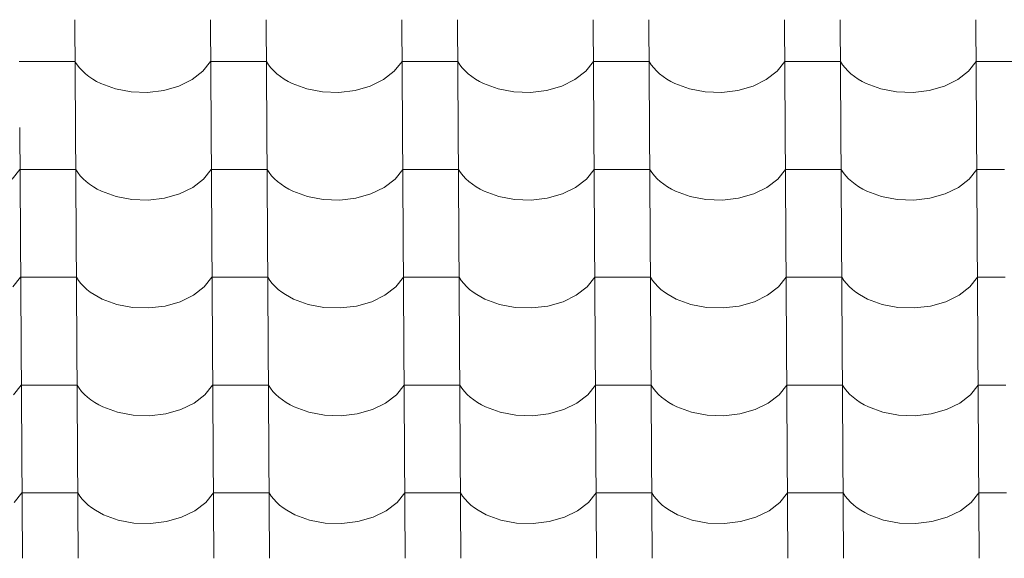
# Model space of a CAD drawing. Header units: millimetres. Extents: x -29001 to 109416, y -1251 to 13451.
# Tile 106 of 163: x -10606 to -9757, y 9963 to 10427. Entities that reach past the tile are written whole.
import ezdxf

# ---------------------------------------------------------------- set-up
doc = ezdxf.new("R2010")
doc.units = ezdxf.units.MM
doc.header["$MEASUREMENT"] = 0
doc.layers.add('POHLED JIŽNÍ_1_Konstrukce - nosné', color=7, linetype='Continuous')
doc.layers.add('POHLED JIŽNÍ_1_Nové_Výplně - Povrchové', color=7, linetype='Continuous')

# ---------------------------------------------------------------- blocks, each defined once
blk = doc.blocks.new('*X1', base_point=(-31394.74, -25864.88))
at = {"layer": 'POHLED JIŽNÍ_1_Nové_Výplně - Povrchové', "color": 21, "linetype": 'Continuous', "lineweight": 20, "true_color": 0xffaaaa}
for p, q in [((-10558.48, 10427.24), (-10557.9, 10334.56)), ((-10441.52, 10427.24), (-10440.94, 10334.56)), ((-10393.48, 10427.24), (-10392.9, 10334.56)), ((-10276.52, 10427.24), (-10275.94, 10334.56)), ((-10228.49, 10427.24), (-10227.91, 10334.56)), ((-10111.52, 10427.24), (-10110.94, 10334.56)), ((-10063.49, 10427.24), (-10062.91, 10334.56)), ((-9946.53, 10427.24), (-9945.95, 10334.56)), ((-9898.49, 10427.24), (-9897.91, 10334.56)), ((-9781.53, 10427.24), (-9780.95, 10334.56)), ((-10582.27, 10391.08), (-10606.29, 10391.08)), ((-10558.25, 10391.08), (-10582.27, 10391.08)), ((-10558.25, 10391.08), (-10556.41, 10388.29)), ((-10556.41, 10388.29), (-10554.28, 10385.59)), ((-10554.28, 10385.59), (-10551.85, 10383)), ((-10551.85, 10383), (-10549.16, 10380.54)), ((-10447.91, 10382.7), (-10441.29, 10391.08)), ((-10417.27, 10391.08), (-10441.29, 10391.08)), ((-10393.26, 10391.08), (-10417.27, 10391.08)), ((-10393.26, 10391.08), (-10391.42, 10388.29)), ((-10391.42, 10388.29), (-10389.28, 10385.59)), ((-10389.28, 10385.59), (-10386.85, 10383)), ((-10386.85, 10383), (-10384.16, 10380.54)), ((-10282.91, 10382.7), (-10276.29, 10391.08)), ((-10252.28, 10391.08), (-10276.29, 10391.08)), ((-10228.26, 10391.08), (-10252.28, 10391.08)), ((-10228.26, 10391.08), (-10226.42, 10388.29)), ((-10226.42, 10388.29), (-10224.28, 10385.59)), ((-10224.28, 10385.59), (-10221.86, 10383)), ((-10221.86, 10383), (-10219.16, 10380.54)), ((-10117.91, 10382.7), (-10111.3, 10391.08)), ((-10087.28, 10391.08), (-10111.3, 10391.08)), ((-10063.26, 10391.08), (-10087.28, 10391.08)), ((-10063.26, 10391.08), (-10061.42, 10388.29)), ((-10061.42, 10388.29), (-10059.28, 10385.59)), ((-10059.28, 10385.59), (-10056.86, 10383)), ((-10056.86, 10383), (-10054.16, 10380.54)), ((-9952.92, 10382.7), (-9946.3, 10391.08)), ((-9922.28, 10391.08), (-9946.3, 10391.08)), ((-9898.27, 10391.08), (-9922.28, 10391.08)), ((-9898.27, 10391.08), (-9896.42, 10388.29)), ((-9896.42, 10388.29), (-9894.29, 10385.59)), ((-9894.29, 10385.59), (-9891.86, 10383)), ((-9891.86, 10383), (-9889.17, 10380.54)), ((-9787.92, 10382.7), (-9781.3, 10391.08)), ((-9757.29, 10391.08), (-9781.3, 10391.08)), ((-9733.27, 10391.08), (-9757.29, 10391.08)), ((-10549.16, 10380.54), (-10546.2, 10378.21)), ((-10546.2, 10378.21), (-10543, 10376.04)), ((-10543, 10376.04), (-10539.58, 10374.02)), ((-10468.61, 10369.93), (-10457.17, 10375.52)), ((-10457.17, 10375.52), (-10447.91, 10382.7)), ((-10384.16, 10380.54), (-10381.2, 10378.21)), ((-10381.2, 10378.21), (-10378, 10376.04)), ((-10378, 10376.04), (-10374.58, 10374.02)), ((-10303.62, 10369.93), (-10292.18, 10375.52)), ((-10292.18, 10375.52), (-10282.91, 10382.7)), ((-10219.16, 10380.54), (-10216.21, 10378.21)), ((-10216.21, 10378.21), (-10213.01, 10376.04)), ((-10213.01, 10376.04), (-10209.58, 10374.02)), ((-10138.62, 10369.93), (-10127.18, 10375.52)), ((-10127.18, 10375.52), (-10117.91, 10382.7)), ((-10054.16, 10380.54), (-10051.21, 10378.21)), ((-10051.21, 10378.21), (-10048.01, 10376.04)), ((-10048.01, 10376.04), (-10044.58, 10374.02)), ((-9973.62, 10369.93), (-9962.18, 10375.52)), ((-9962.18, 10375.52), (-9952.92, 10382.7)), ((-9889.17, 10380.54), (-9886.21, 10378.21)), ((-9886.21, 10378.21), (-9883.01, 10376.04)), ((-9883.01, 10376.04), (-9879.59, 10374.02)), ((-9808.63, 10369.93), (-9797.18, 10375.52)), ((-9797.18, 10375.52), (-9787.92, 10382.7)), ((-10539.58, 10374.02), (-10535.94, 10372.17)), ((-10535.94, 10372.17), (-10523.47, 10367.6)), ((-10523.47, 10367.6), (-10509.8, 10365.01)), ((-10495.61, 10364.54), (-10481.65, 10366.21)), ((-10481.65, 10366.21), (-10468.61, 10369.93)), ((-10374.58, 10374.02), (-10370.95, 10372.17)), ((-10370.95, 10372.17), (-10358.47, 10367.6)), ((-10358.47, 10367.6), (-10344.8, 10365.01)), ((-10330.62, 10364.54), (-10316.65, 10366.21)), ((-10316.65, 10366.21), (-10303.62, 10369.93)), ((-10209.58, 10374.02), (-10205.95, 10372.17)), ((-10205.95, 10372.17), (-10193.48, 10367.6)), ((-10193.48, 10367.6), (-10179.8, 10365.01)), ((-10165.62, 10364.54), (-10151.66, 10366.21)), ((-10151.66, 10366.21), (-10138.62, 10369.93)), ((-10044.58, 10374.02), (-10040.95, 10372.17)), ((-10040.95, 10372.17), (-10028.48, 10367.6)), ((-10028.48, 10367.6), (-10014.8, 10365.01)), ((-10000.62, 10364.54), (-9986.66, 10366.21)), ((-9986.66, 10366.21), (-9973.62, 10369.93)), ((-9879.59, 10374.02), (-9875.95, 10372.17)), ((-9875.95, 10372.17), (-9863.48, 10367.6)), ((-9863.48, 10367.6), (-9849.81, 10365.01)), ((-9835.63, 10364.54), (-9821.66, 10366.21)), ((-9821.66, 10366.21), (-9808.63, 10369.93)), ((-10509.8, 10365.01), (-10495.61, 10364.54)), ((-10344.8, 10365.01), (-10330.62, 10364.54)), ((-10179.8, 10365.01), (-10165.62, 10364.54)), ((-10014.8, 10365.01), (-10000.62, 10364.54)), ((-9849.81, 10365.01), (-9835.63, 10364.54)), ((-10605.93, 10334.23), (-10605.35, 10241.55)), ((-10557.9, 10334.23), (-10557.32, 10241.55)), ((-10440.94, 10334.23), (-10440.36, 10241.55)), ((-10392.9, 10334.23), (-10392.32, 10241.55)), ((-10275.94, 10334.23), (-10275.36, 10241.55)), ((-10227.9, 10334.23), (-10227.33, 10241.55)), ((-10110.94, 10334.23), (-10110.36, 10241.55)), ((-10062.91, 10334.23), (-10062.33, 10241.55)), ((-9945.94, 10334.23), (-9945.36, 10241.55)), ((-9897.91, 10334.23), (-9897.33, 10241.55)), ((-9780.95, 10334.23), (-9780.37, 10241.55)), ((-10612.32, 10289.69), (-10605.71, 10298.07)), ((-10581.69, 10298.07), (-10605.71, 10298.07)), ((-10557.67, 10298.07), (-10581.69, 10298.07)), ((-10557.67, 10298.07), (-10555.83, 10295.28)), ((-10447.33, 10289.69), (-10440.71, 10298.07)), ((-10416.69, 10298.07), (-10440.71, 10298.07)), ((-10392.68, 10298.07), (-10416.69, 10298.07)), ((-10392.68, 10298.07), (-10390.83, 10295.28)), ((-10282.33, 10289.69), (-10275.71, 10298.07)), ((-10251.7, 10298.07), (-10275.71, 10298.07)), ((-10227.68, 10298.07), (-10251.7, 10298.07)), ((-10227.68, 10298.07), (-10225.84, 10295.28)), ((-10117.33, 10289.69), (-10110.72, 10298.07)), ((-10086.7, 10298.07), (-10110.72, 10298.07)), ((-10062.68, 10298.07), (-10086.7, 10298.07)), ((-10062.68, 10298.07), (-10060.84, 10295.28)), ((-9952.33, 10289.69), (-9945.72, 10298.07)), ((-9921.7, 10298.07), (-9945.72, 10298.07)), ((-9897.68, 10298.07), (-9921.7, 10298.07)), ((-9897.68, 10298.07), (-9895.84, 10295.28)), ((-9787.34, 10289.69), (-9780.72, 10298.07)), ((-9756.7, 10298.07), (-9780.72, 10298.07)), ((-10555.83, 10295.28), (-10553.69, 10292.58)), ((-10553.69, 10292.58), (-10551.27, 10290)), ((-10551.27, 10290), (-10548.57, 10287.53)), ((-10456.59, 10282.51), (-10447.33, 10289.69)), ((-10390.83, 10295.28), (-10388.7, 10292.58)), ((-10388.7, 10292.58), (-10386.27, 10290)), ((-10386.27, 10290), (-10383.58, 10287.53)), ((-10291.59, 10282.51), (-10282.33, 10289.69)), ((-10225.84, 10295.28), (-10223.7, 10292.58)), ((-10223.7, 10292.58), (-10221.28, 10290)), ((-10221.28, 10290), (-10218.58, 10287.53)), ((-10126.6, 10282.51), (-10117.33, 10289.69)), ((-10060.84, 10295.28), (-10058.7, 10292.58)), ((-10058.7, 10292.58), (-10056.28, 10290)), ((-10056.28, 10290), (-10053.58, 10287.53)), ((-9961.6, 10282.51), (-9952.33, 10289.69)), ((-9895.84, 10295.28), (-9893.7, 10292.58)), ((-9893.7, 10292.58), (-9891.28, 10290)), ((-9891.28, 10290), (-9888.58, 10287.53)), ((-9796.6, 10282.51), (-9787.34, 10289.69)), ((-10548.57, 10287.53), (-10545.62, 10285.2)), ((-10545.62, 10285.2), (-10542.42, 10283.03)), ((-10542.42, 10283.03), (-10539, 10281.01)), ((-10539, 10281.01), (-10535.36, 10279.16)), ((-10468.03, 10276.92), (-10456.59, 10282.51)), ((-10383.58, 10287.53), (-10380.62, 10285.2)), ((-10380.62, 10285.2), (-10377.42, 10283.03)), ((-10377.42, 10283.03), (-10374, 10281.01)), ((-10374, 10281.01), (-10370.37, 10279.16)), ((-10303.04, 10276.92), (-10291.59, 10282.51)), ((-10218.58, 10287.53), (-10215.62, 10285.2)), ((-10215.62, 10285.2), (-10212.43, 10283.03)), ((-10212.43, 10283.03), (-10209, 10281.01)), ((-10209, 10281.01), (-10205.37, 10279.16)), ((-10138.04, 10276.92), (-10126.6, 10282.51)), ((-10053.58, 10287.53), (-10050.63, 10285.2)), ((-10050.63, 10285.2), (-10047.43, 10283.03)), ((-10047.43, 10283.03), (-10044, 10281.01)), ((-10044, 10281.01), (-10040.37, 10279.16)), ((-9973.04, 10276.92), (-9961.6, 10282.51)), ((-9888.58, 10287.53), (-9885.63, 10285.2)), ((-9885.63, 10285.2), (-9882.43, 10283.03)), ((-9882.43, 10283.03), (-9879.01, 10281.01)), ((-9879.01, 10281.01), (-9875.37, 10279.16)), ((-9808.04, 10276.92), (-9796.6, 10282.51)), ((-10535.36, 10279.16), (-10522.89, 10274.59)), ((-10522.89, 10274.59), (-10509.21, 10272)), ((-10495.03, 10271.53), (-10481.07, 10273.2)), ((-10481.07, 10273.2), (-10468.03, 10276.92)), ((-10370.37, 10279.16), (-10357.89, 10274.59)), ((-10357.89, 10274.59), (-10344.22, 10272)), ((-10330.04, 10271.53), (-10316.07, 10273.2)), ((-10316.07, 10273.2), (-10303.04, 10276.92)), ((-10205.37, 10279.16), (-10192.9, 10274.59)), ((-10192.9, 10274.59), (-10179.22, 10272)), ((-10165.04, 10271.53), (-10151.07, 10273.2)), ((-10151.07, 10273.2), (-10138.04, 10276.92)), ((-10040.37, 10279.16), (-10027.9, 10274.59)), ((-10027.9, 10274.59), (-10014.22, 10272)), ((-10000.04, 10271.53), (-9986.08, 10273.2)), ((-9986.08, 10273.2), (-9973.04, 10276.92)), ((-9875.37, 10279.16), (-9862.9, 10274.59)), ((-9862.9, 10274.59), (-9849.23, 10272)), ((-9835.04, 10271.53), (-9821.08, 10273.2)), ((-9821.08, 10273.2), (-9808.04, 10276.92)), ((-10509.21, 10272), (-10495.03, 10271.53)), ((-10344.22, 10272), (-10330.04, 10271.53)), ((-10179.22, 10272), (-10165.04, 10271.53)), ((-10014.22, 10272), (-10000.04, 10271.53)), ((-9849.23, 10272), (-9835.04, 10271.53)), ((-10605.35, 10241.22), (-10604.77, 10148.54)), ((-10557.32, 10241.22), (-10556.74, 10148.54)), ((-10440.35, 10241.22), (-10439.78, 10148.54)), ((-10392.32, 10241.22), (-10391.74, 10148.54)), ((-10275.36, 10241.22), (-10274.78, 10148.54)), ((-10227.32, 10241.22), (-10226.74, 10148.54)), ((-10110.36, 10241.22), (-10109.78, 10148.54)), ((-10062.33, 10241.22), (-10061.75, 10148.54)), ((-9945.36, 10241.22), (-9944.78, 10148.54)), ((-9897.33, 10241.22), (-9896.75, 10148.54)), ((-9780.37, 10241.22), (-9779.79, 10148.54)), ((-10611.74, 10196.68), (-10605.13, 10205.06)), ((-10581.11, 10205.06), (-10605.13, 10205.06)), ((-10557.09, 10205.06), (-10581.11, 10205.06)), ((-10557.09, 10205.06), (-10555.25, 10202.27)), ((-10446.74, 10196.68), (-10440.13, 10205.06)), ((-10416.11, 10205.06), (-10440.13, 10205.06)), ((-10392.09, 10205.06), (-10416.11, 10205.06)), ((-10392.09, 10205.06), (-10390.25, 10202.27)), ((-10281.75, 10196.68), (-10275.13, 10205.06)), ((-10251.11, 10205.06), (-10275.13, 10205.06)), ((-10227.1, 10205.06), (-10251.11, 10205.06)), ((-10227.1, 10205.06), (-10225.26, 10202.27)), ((-10116.75, 10196.68), (-10110.13, 10205.06)), ((-10086.12, 10205.06), (-10110.13, 10205.06)), ((-10062.1, 10205.06), (-10086.12, 10205.06)), ((-10062.1, 10205.06), (-10060.26, 10202.27)), ((-9951.75, 10196.68), (-9945.14, 10205.06)), ((-9921.12, 10205.06), (-9945.14, 10205.06)), ((-9897.1, 10205.06), (-9921.12, 10205.06)), ((-9897.1, 10205.06), (-9895.26, 10202.27)), ((-9786.75, 10196.68), (-9780.14, 10205.06)), ((-9756.12, 10205.06), (-9780.14, 10205.06)), ((-10555.25, 10202.27), (-10553.11, 10199.57)), ((-10553.11, 10199.57), (-10550.69, 10196.99)), ((-10550.69, 10196.99), (-10547.99, 10194.52)), ((-10456.01, 10189.51), (-10446.74, 10196.68)), ((-10390.25, 10202.27), (-10388.11, 10199.57)), ((-10388.11, 10199.57), (-10385.69, 10196.99)), ((-10385.69, 10196.99), (-10382.99, 10194.52)), ((-10291.01, 10189.51), (-10281.75, 10196.68)), ((-10225.26, 10202.27), (-10223.12, 10199.57)), ((-10223.12, 10199.57), (-10220.69, 10196.99)), ((-10220.69, 10196.99), (-10218, 10194.52)), ((-10126.01, 10189.51), (-10116.75, 10196.68)), ((-10060.26, 10202.27), (-10058.12, 10199.57)), ((-10058.12, 10199.57), (-10055.7, 10196.99)), ((-10055.7, 10196.99), (-10053, 10194.52)), ((-9961.02, 10189.51), (-9951.75, 10196.68)), ((-9895.26, 10202.27), (-9893.12, 10199.57)), ((-9893.12, 10199.57), (-9890.7, 10196.99)), ((-9890.7, 10196.99), (-9888, 10194.52)), ((-9796.02, 10189.51), (-9786.75, 10196.68)), ((-10547.99, 10194.52), (-10545.04, 10192.2)), ((-10545.04, 10192.2), (-10541.84, 10190.02)), ((-10541.84, 10190.02), (-10538.41, 10188)), ((-10538.41, 10188), (-10534.78, 10186.15)), ((-10467.45, 10183.91), (-10456.01, 10189.51)), ((-10382.99, 10194.52), (-10380.04, 10192.2)), ((-10380.04, 10192.2), (-10376.84, 10190.02)), ((-10376.84, 10190.02), (-10373.42, 10188)), ((-10373.42, 10188), (-10369.78, 10186.15)), ((-10302.45, 10183.91), (-10291.01, 10189.51)), ((-10218, 10194.52), (-10215.04, 10192.2)), ((-10215.04, 10192.2), (-10211.84, 10190.02)), ((-10211.84, 10190.02), (-10208.42, 10188)), ((-10208.42, 10188), (-10204.79, 10186.15)), ((-10137.46, 10183.91), (-10126.01, 10189.51)), ((-10053, 10194.52), (-10050.04, 10192.2)), ((-10050.04, 10192.2), (-10046.85, 10190.02)), ((-10046.85, 10190.02), (-10043.42, 10188)), ((-10043.42, 10188), (-10039.79, 10186.15)), ((-9972.46, 10183.91), (-9961.02, 10189.51)), ((-9888, 10194.52), (-9885.05, 10192.2)), ((-9885.05, 10192.2), (-9881.85, 10190.02)), ((-9881.85, 10190.02), (-9878.42, 10188)), ((-9878.42, 10188), (-9874.79, 10186.15)), ((-9807.46, 10183.91), (-9796.02, 10189.51)), ((-10534.78, 10186.15), (-10522.31, 10181.58)), ((-10522.31, 10181.58), (-10508.63, 10178.99)), ((-10494.45, 10178.52), (-10480.49, 10180.19)), ((-10480.49, 10180.19), (-10467.45, 10183.91)), ((-10369.78, 10186.15), (-10357.31, 10181.58)), ((-10357.31, 10181.58), (-10343.64, 10178.99)), ((-10329.45, 10178.52), (-10315.49, 10180.19)), ((-10315.49, 10180.19), (-10302.45, 10183.91)), ((-10204.79, 10186.15), (-10192.31, 10181.58)), ((-10192.31, 10181.58), (-10178.64, 10178.99)), ((-10164.46, 10178.52), (-10150.49, 10180.19)), ((-10150.49, 10180.19), (-10137.46, 10183.91)), ((-10039.79, 10186.15), (-10027.32, 10181.58)), ((-10027.32, 10181.58), (-10013.64, 10178.99)), ((-9999.46, 10178.52), (-9985.5, 10180.19)), ((-9985.5, 10180.19), (-9972.46, 10183.91)), ((-9874.79, 10186.15), (-9862.32, 10181.58)), ((-9862.32, 10181.58), (-9848.64, 10178.99)), ((-9834.46, 10178.52), (-9820.5, 10180.19)), ((-9820.5, 10180.19), (-9807.46, 10183.91)), ((-10508.63, 10178.99), (-10494.45, 10178.52)), ((-10343.64, 10178.99), (-10329.45, 10178.52)), ((-10178.64, 10178.99), (-10164.46, 10178.52)), ((-10013.64, 10178.99), (-9999.46, 10178.52)), ((-9848.64, 10178.99), (-9834.46, 10178.52)), ((-10604.77, 10148.21), (-10604.19, 10055.54)), ((-10556.74, 10148.21), (-10556.16, 10055.54)), ((-10439.77, 10148.21), (-10439.19, 10055.54)), ((-10391.74, 10148.21), (-10391.16, 10055.54)), ((-10274.78, 10148.21), (-10274.2, 10055.54)), ((-10226.74, 10148.21), (-10226.16, 10055.54)), ((-10109.78, 10148.21), (-10109.2, 10055.54)), ((-10061.74, 10148.21), (-10061.16, 10055.54)), ((-9944.78, 10148.21), (-9944.2, 10055.54)), ((-9896.75, 10148.21), (-9896.17, 10055.54)), ((-9779.78, 10148.21), (-9779.2, 10055.54)), ((-10611.16, 10103.67), (-10604.54, 10112.05)), ((-10580.53, 10112.05), (-10604.54, 10112.05)), ((-10556.51, 10112.05), (-10580.53, 10112.05)), ((-10556.51, 10112.05), (-10554.67, 10109.26)), ((-10446.16, 10103.67), (-10439.55, 10112.05)), ((-10415.53, 10112.05), (-10439.55, 10112.05)), ((-10391.51, 10112.05), (-10415.53, 10112.05)), ((-10391.51, 10112.05), (-10389.67, 10109.26)), ((-10281.17, 10103.67), (-10274.55, 10112.05)), ((-10250.53, 10112.05), (-10274.55, 10112.05)), ((-10226.52, 10112.05), (-10250.53, 10112.05)), ((-10226.52, 10112.05), (-10224.67, 10109.26)), ((-10116.17, 10103.67), (-10109.55, 10112.05)), ((-10085.54, 10112.05), (-10109.55, 10112.05)), ((-10061.52, 10112.05), (-10085.54, 10112.05)), ((-10061.52, 10112.05), (-10059.68, 10109.26)), ((-9951.17, 10103.67), (-9944.56, 10112.05)), ((-9920.54, 10112.05), (-9944.56, 10112.05)), ((-9896.52, 10112.05), (-9920.54, 10112.05)), ((-9896.52, 10112.05), (-9894.68, 10109.26)), ((-9786.17, 10103.67), (-9779.56, 10112.05)), ((-9755.54, 10112.05), (-9779.56, 10112.05)), ((-10554.67, 10109.26), (-10552.53, 10106.56)), ((-10552.53, 10106.56), (-10550.11, 10103.98)), ((-10550.11, 10103.98), (-10547.41, 10101.51)), ((-10455.43, 10096.5), (-10446.16, 10103.67)), ((-10389.67, 10109.26), (-10387.53, 10106.56)), ((-10387.53, 10106.56), (-10385.11, 10103.98)), ((-10385.11, 10103.98), (-10382.41, 10101.51)), ((-10290.43, 10096.5), (-10281.17, 10103.67)), ((-10224.67, 10109.26), (-10222.54, 10106.56)), ((-10222.54, 10106.56), (-10220.11, 10103.98)), ((-10220.11, 10103.98), (-10217.42, 10101.51)), ((-10125.43, 10096.5), (-10116.17, 10103.67)), ((-10059.68, 10109.26), (-10057.54, 10106.56)), ((-10057.54, 10106.56), (-10055.11, 10103.98)), ((-10055.11, 10103.98), (-10052.42, 10101.51)), ((-9960.44, 10096.5), (-9951.17, 10103.67)), ((-9894.68, 10109.26), (-9892.54, 10106.56)), ((-9892.54, 10106.56), (-9890.12, 10103.98)), ((-9890.12, 10103.98), (-9887.42, 10101.51)), ((-9795.44, 10096.5), (-9786.17, 10103.67)), ((-10547.41, 10101.51), (-10544.46, 10099.19)), ((-10544.46, 10099.19), (-10541.26, 10097.01)), ((-10541.26, 10097.01), (-10537.83, 10094.99)), ((-10537.83, 10094.99), (-10534.2, 10093.14)), ((-10466.87, 10090.91), (-10455.43, 10096.5)), ((-10382.41, 10101.51), (-10379.46, 10099.19)), ((-10379.46, 10099.19), (-10376.26, 10097.01)), ((-10376.26, 10097.01), (-10372.84, 10094.99)), ((-10372.84, 10094.99), (-10369.2, 10093.14)), ((-10301.87, 10090.91), (-10290.43, 10096.5)), ((-10217.42, 10101.51), (-10214.46, 10099.19)), ((-10214.46, 10099.19), (-10211.26, 10097.01)), ((-10211.26, 10097.01), (-10207.84, 10094.99)), ((-10207.84, 10094.99), (-10204.2, 10093.14)), ((-10136.88, 10090.91), (-10125.43, 10096.5)), ((-10052.42, 10101.51), (-10049.46, 10099.19)), ((-10049.46, 10099.19), (-10046.26, 10097.01)), ((-10046.26, 10097.01), (-10042.84, 10094.99)), ((-10042.84, 10094.99), (-10039.21, 10093.14)), ((-9971.88, 10090.91), (-9960.44, 10096.5)), ((-9887.42, 10101.51), (-9884.47, 10099.19)), ((-9884.47, 10099.19), (-9881.27, 10097.01)), ((-9881.27, 10097.01), (-9877.84, 10094.99)), ((-9877.84, 10094.99), (-9874.21, 10093.14)), ((-9806.88, 10090.91), (-9795.44, 10096.5)), ((-10534.2, 10093.14), (-10521.73, 10088.57)), ((-10521.73, 10088.57), (-10508.05, 10085.98)), ((-10508.05, 10085.98), (-10493.87, 10085.51)), ((-10493.87, 10085.51), (-10479.91, 10087.18)), ((-10479.91, 10087.18), (-10466.87, 10090.91)), ((-10369.2, 10093.14), (-10356.73, 10088.57)), ((-10356.73, 10088.57), (-10343.05, 10085.98)), ((-10343.05, 10085.98), (-10328.87, 10085.51)), ((-10328.87, 10085.51), (-10314.91, 10087.18)), ((-10314.91, 10087.18), (-10301.87, 10090.91)), ((-10204.2, 10093.14), (-10191.73, 10088.57)), ((-10191.73, 10088.57), (-10178.06, 10085.98)), ((-10178.06, 10085.98), (-10163.88, 10085.51)), ((-10163.88, 10085.51), (-10149.91, 10087.18)), ((-10149.91, 10087.18), (-10136.88, 10090.91)), ((-10039.21, 10093.14), (-10026.74, 10088.57)), ((-10026.74, 10088.57), (-10013.06, 10085.98)), ((-10013.06, 10085.98), (-9998.88, 10085.51)), ((-9998.88, 10085.51), (-9984.91, 10087.18)), ((-9984.91, 10087.18), (-9971.88, 10090.91)), ((-9874.21, 10093.14), (-9861.74, 10088.57)), ((-9861.74, 10088.57), (-9848.06, 10085.98)), ((-9848.06, 10085.98), (-9833.88, 10085.51)), ((-9833.88, 10085.51), (-9819.92, 10087.18)), ((-9819.92, 10087.18), (-9806.88, 10090.91)), ((-10604.19, 10055.2), (-10603.61, 9962.53)), ((-10556.15, 10055.2), (-10555.58, 9962.53)), ((-10439.19, 10055.2), (-10438.61, 9962.53)), ((-10391.16, 10055.2), (-10390.58, 9962.53)), ((-10274.19, 10055.2), (-10273.62, 9962.53)), ((-10226.16, 10055.2), (-10225.58, 9962.53)), ((-10109.2, 10055.2), (-10108.62, 9962.53)), ((-10061.16, 10055.2), (-10060.58, 9962.53)), ((-9944.2, 10055.2), (-9943.62, 9962.53)), ((-9896.17, 10055.2), (-9895.59, 9962.53)), ((-9779.2, 10055.2), (-9778.62, 9962.53)), ((-10610.58, 10010.66), (-10603.96, 10019.04)), ((-10579.95, 10019.04), (-10603.96, 10019.04)), ((-10555.93, 10019.04), (-10579.95, 10019.04)), ((-10555.93, 10019.04), (-10554.09, 10016.25)), ((-10445.58, 10010.66), (-10438.97, 10019.04)), ((-10414.95, 10019.04), (-10438.97, 10019.04)), ((-10390.93, 10019.04), (-10414.95, 10019.04)), ((-10390.93, 10019.04), (-10389.09, 10016.25)), ((-10280.58, 10010.66), (-10273.97, 10019.04)), ((-10249.95, 10019.04), (-10273.97, 10019.04)), ((-10225.93, 10019.04), (-10249.95, 10019.04)), ((-10225.93, 10019.04), (-10224.09, 10016.25)), ((-10115.59, 10010.66), (-10108.97, 10019.04)), ((-10084.95, 10019.04), (-10108.97, 10019.04)), ((-10060.94, 10019.04), (-10084.95, 10019.04)), ((-10060.94, 10019.04), (-10059.1, 10016.25)), ((-9950.59, 10010.66), (-9943.97, 10019.04)), ((-9919.96, 10019.04), (-9943.97, 10019.04)), ((-9895.94, 10019.04), (-9919.96, 10019.04)), ((-9895.94, 10019.04), (-9894.1, 10016.25)), ((-9785.59, 10010.66), (-9778.98, 10019.04)), ((-9754.96, 10019.04), (-9778.98, 10019.04)), ((-10554.09, 10016.25), (-10551.95, 10013.56)), ((-10551.95, 10013.56), (-10549.53, 10010.97)), ((-10549.53, 10010.97), (-10546.83, 10008.5)), ((-10454.85, 10003.49), (-10445.58, 10010.66)), ((-10389.09, 10016.25), (-10386.95, 10013.56)), ((-10386.95, 10013.56), (-10384.53, 10010.97)), ((-10384.53, 10010.97), (-10381.83, 10008.5)), ((-10289.85, 10003.49), (-10280.58, 10010.66)), ((-10224.09, 10016.25), (-10221.95, 10013.56)), ((-10221.95, 10013.56), (-10219.53, 10010.97)), ((-10219.53, 10010.97), (-10216.83, 10008.5)), ((-10124.85, 10003.49), (-10115.59, 10010.66)), ((-10059.1, 10016.25), (-10056.96, 10013.56)), ((-10056.96, 10013.56), (-10054.53, 10010.97)), ((-10054.53, 10010.97), (-10051.84, 10008.5)), ((-9959.85, 10003.49), (-9950.59, 10010.66)), ((-9894.1, 10016.25), (-9891.96, 10013.56)), ((-9891.96, 10013.56), (-9889.54, 10010.97)), ((-9889.54, 10010.97), (-9886.84, 10008.5)), ((-9794.86, 10003.49), (-9785.59, 10010.66)), ((-10546.83, 10008.5), (-10543.87, 10006.18)), ((-10543.87, 10006.18), (-10540.68, 10004)), ((-10540.68, 10004), (-10537.25, 10001.98)), ((-10537.25, 10001.98), (-10533.62, 10000.13)), ((-10466.29, 9997.9), (-10454.85, 10003.49)), ((-10381.83, 10008.5), (-10378.88, 10006.18)), ((-10378.88, 10006.18), (-10375.68, 10004)), ((-10375.68, 10004), (-10372.25, 10001.98)), ((-10372.25, 10001.98), (-10368.62, 10000.13)), ((-10301.29, 9997.9), (-10289.85, 10003.49)), ((-10216.83, 10008.5), (-10213.88, 10006.18)), ((-10213.88, 10006.18), (-10210.68, 10004)), ((-10210.68, 10004), (-10207.26, 10001.98)), ((-10207.26, 10001.98), (-10203.62, 10000.13)), ((-10136.29, 9997.9), (-10124.85, 10003.49)), ((-10051.84, 10008.5), (-10048.88, 10006.18)), ((-10048.88, 10006.18), (-10045.68, 10004)), ((-10045.68, 10004), (-10042.26, 10001.98)), ((-10042.26, 10001.98), (-10038.63, 10000.13)), ((-9971.3, 9997.9), (-9959.85, 10003.49)), ((-9886.84, 10008.5), (-9883.88, 10006.18)), ((-9883.88, 10006.18), (-9880.69, 10004)), ((-9880.69, 10004), (-9877.26, 10001.98)), ((-9877.26, 10001.98), (-9873.63, 10000.13)), ((-9806.3, 9997.9), (-9794.86, 10003.49)), ((-10533.62, 10000.13), (-10521.15, 9995.56)), ((-10521.15, 9995.56), (-10507.47, 9992.97)), ((-10507.47, 9992.97), (-10493.29, 9992.5)), ((-10493.29, 9992.5), (-10479.32, 9994.17)), ((-10479.32, 9994.17), (-10466.29, 9997.9)), ((-10368.62, 10000.13), (-10356.15, 9995.56)), ((-10356.15, 9995.56), (-10342.47, 9992.97)), ((-10342.47, 9992.97), (-10328.29, 9992.5)), ((-10328.29, 9992.5), (-10314.33, 9994.17)), ((-10314.33, 9994.17), (-10301.29, 9997.9)), ((-10203.62, 10000.13), (-10191.15, 9995.56)), ((-10191.15, 9995.56), (-10177.48, 9992.97)), ((-10177.48, 9992.97), (-10163.29, 9992.5)), ((-10163.29, 9992.5), (-10149.33, 9994.17)), ((-10149.33, 9994.17), (-10136.29, 9997.9)), ((-10038.63, 10000.13), (-10026.15, 9995.56)), ((-10026.15, 9995.56), (-10012.48, 9992.97)), ((-10012.48, 9992.97), (-9998.3, 9992.5)), ((-9998.3, 9992.5), (-9984.33, 9994.17)), ((-9984.33, 9994.17), (-9971.3, 9997.9)), ((-9873.63, 10000.13), (-9861.16, 9995.56)), ((-9861.16, 9995.56), (-9847.48, 9992.97)), ((-9847.48, 9992.97), (-9833.3, 9992.5)), ((-9833.3, 9992.5), (-9819.33, 9994.17)), ((-9819.33, 9994.17), (-9806.3, 9997.9))]:
    blk.add_line(p, q, dxfattribs=at)

msp = doc.modelspace()

# ---------------------------------------------------------------- block references
at = {"layer": 'POHLED JIŽNÍ_1_Konstrukce - nosné', "color": 9, "linetype": 'Continuous', "lineweight": 13}
msp.add_blockref('*X1', (-31394.74, -25864.88), dxfattribs=at)

doc.saveas('drawing.dxf')
